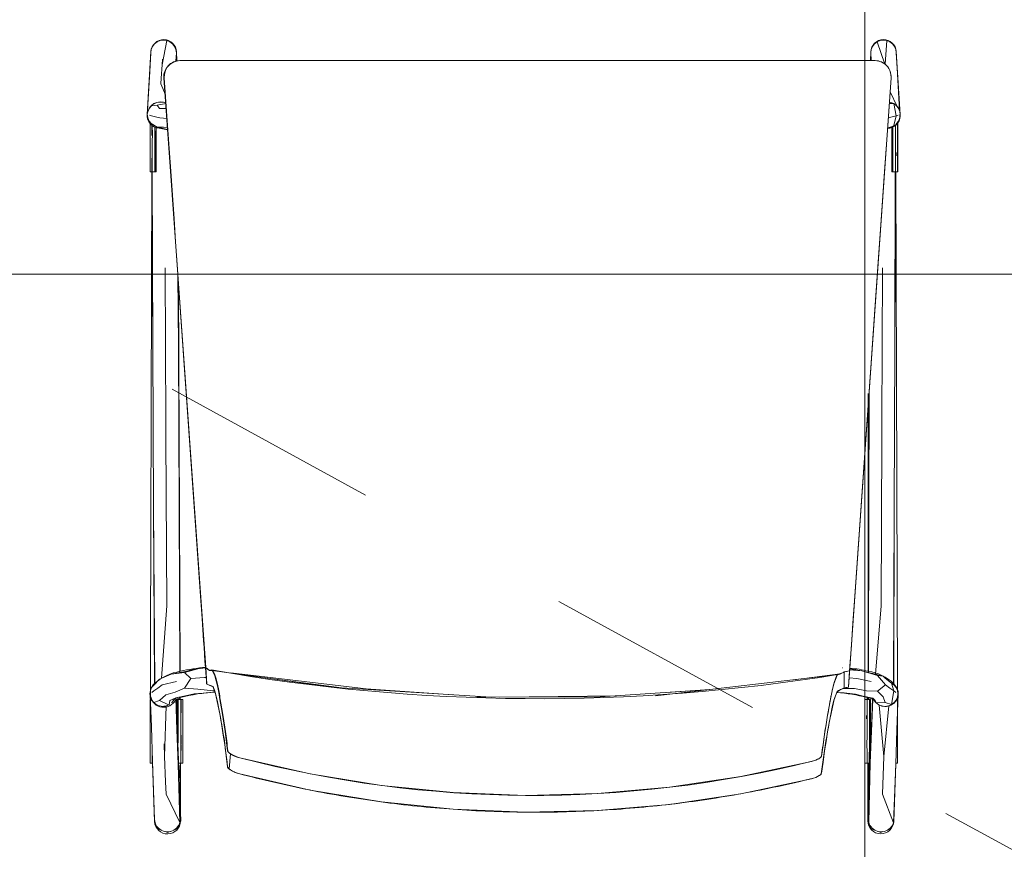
# Model space of a CAD drawing. Header units: millimetres. Extents: x -2932 to 42461, y -10716 to 17298.
# Tile 45 of 168: x 14867 to 15497, y 3817 to 4347. Entities that reach past the tile are written whole.
import ezdxf

# ---------------------------------------------------------------- set-up
doc = ezdxf.new("R2010")
doc.units = ezdxf.units.MM
doc.header["$MEASUREMENT"] = 0
doc.linetypes.add('Small Dashed', pattern=[282.222222, 141.111111, -141.111111])
doc.linetypes.add('Wipeout_Contour', pattern=[1000, 0, -1000])
for name, color, linetype, lineweight in [('0_Pen_No__1', 7, 'Continuous', 13), ('I-FURN.IFC Model_Pen_No__2', 8, 'Continuous', 15), ('SA_LAGI_Pen_No__1', 7, 'Continuous', 13)]:
    doc.layers.add(name, color=color, linetype=linetype, lineweight=lineweight)
doc.layers.add('Chair-1_Pen_No__62', color=7, linetype='Continuous', lineweight=20, true_color=0xaaaaaa)
doc.layers.add('SA_LAGI_Pen_No__102', color=7, linetype='Continuous', lineweight=13, true_color=0xcccccc)
doc.styles.add('GENERATED_STYLE_2', font='txt', dxfattribs={"width": 0.84})
doc.dimstyles.new('GENERATED_STYLE__3', dxfattribs={"dimtxt": 200, "dimasz": 152, "dimexe": 0.18, "dimexo": 0.0625, "dimgap": 0.09, "dimtad": 1, "dimdec": 0, "dimzin": 0, "dimdsep": 46, "dimtxsty": 'GENERATED_STYLE_2', "dimblk": 'ARROWHEAD_2', "dimblk1": 'ARROWHEAD_2', "dimblk2": 'ARROWHEAD_2', "dimcen": 0.09, "dimse1": 1, "dimse2": 1, "dimclrd": 7, "dimclre": 7, "dimclrt": 7, "dimadec": 0, "dimazin": 0, "dimtfac": 1, "dimtdec": 4, "dimtmove": 0, "dimatfit": 3, "dimfxl": 0, "dimtolj": 1, "dimtzin": 0, "dimarcsym": 0})

# ---------------------------------------------------------------- blocks, each defined once
blk = doc.blocks.new('*D123')
at = {"layer": '0_Pen_No__1', "color": 7, "linetype": 'Continuous', "lineweight": 13}
for p, q in [((-1293.9, 6067.73), (-1093.9, 5952.26)), ((-1043.9, 6010), (-1343.9, 6010)), ((-1193.9, 0), (-1193.9, 6010)), ((-1293.9, 57.74), (-1093.9, -57.74)), ((-1043.9, 0), (-1343.9, 0))]:
    blk.add_line(p, q, dxfattribs=at)
at = {"color": 254, "linetype": 'Wipeout_Contour', "lineweight": 0, "ltscale": 13170.371674}
blk.add_wipeout([(-1202.04, 2683.41), (-1202.04, 3326.59), (-1465.76, 3326.59), (-1465.76, 2683.41)], dxfattribs=at)
at = {"layer": '0_Pen_No__1', "color": 7, "lineweight": 13, "insert": (-1233.9, 2715.27), "char_height": 200, "attachment_point": 7, "rotation": 90, "style": 'GENERATED_STYLE_2'}
blk.add_mtext('\\A1;{\\pql;\\fArial|b0|i0|c0|p34;6\xa0010}', dxfattribs=at)
at = {"color": 254, "linetype": 'Wipeout_Contour', "lineweight": 0, "ltscale": 23652.51132}
blk.add_wipeout([(-1202.04, 5534.03), (-1202.04, 5984.06), (-1465.76, 5984.06), (-1465.76, 5534.03)], dxfattribs=at)
at = {"layer": '0_Pen_No__1', "color": 7, "lineweight": 13, "insert": (-1233.9, 5565.89), "char_height": 200, "attachment_point": 7, "rotation": 90, "style": 'GENERATED_STYLE_2'}
blk.add_mtext('\\A1;{\\pql;\\fArial|b0|i0|c0|p34;420}', dxfattribs=at)
blk = doc.blocks.new('ARROWHEAD_2')
at = {"color": 0, "linetype": 'Continuous', "lineweight": 0}
for p, q in [((-0.3781, -0.655), (0.3781, 0.655)), ((0, 0), (-1, 0))]:
    blk.add_line(p, q, dxfattribs=at)

msp = doc.modelspace()

# ---------------------------------------------------------------- linework, layer by layer
at = {"layer": 'I-FURN.IFC Model_Pen_No__2', "color": 8, "linetype": 'Continuous', "lineweight": 15}
for p, q in [((14953.53, 4331.72), (14955.21, 4333.02)), ((14955.21, 4333.02), (14957.17, 4333.84)), ((14957.17, 4333.84), (14959.29, 4334.13)), ((14958.37, 4318.43), (14961.4, 4333.86)), ((14959.29, 4334.13), (14961.4, 4333.86)), ((14961.4, 4333.86), (14963.38, 4333.06)), ((14963.38, 4333.06), (14965.08, 4331.78)), ((15414.06, 4331.77), (15415.76, 4333.05)), ((15415.76, 4333.05), (15417.73, 4333.86)), ((15415.76, 4333.05), (15420.64, 4318.89)), ((15417.73, 4333.86), (15419.85, 4334.13)), ((15419.85, 4334.13), (15421.96, 4333.84)), ((15420.82, 4318.76), (15421.96, 4333.84)), ((15421.96, 4333.84), (15423.93, 4333.03)), ((15423.93, 4333.03), (15425.61, 4331.73)), ((14951.17, 4325.98), (14951.43, 4328.08)), ((14951.43, 4328.08), (14952.24, 4330.04)), ((14952.24, 4330.04), (14953.53, 4331.72)), ((14965.08, 4331.78), (14966.39, 4330.11)), ((14965.95, 4330.84), (14965.76, 4330.91)), ((14966.39, 4330.11), (14965.95, 4330.84)), ((14966.39, 4330.11), (14967.21, 4328.16)), ((14967.21, 4328.16), (14967.5, 4326.06)), ((15411.65, 4326.05), (15411.93, 4328.14)), ((15411.93, 4328.14), (15412.76, 4330.1)), ((15412.76, 4330.1), (15414.06, 4331.77)), ((15413.19, 4330.83), (15412.76, 4330.1)), ((15413.39, 4330.9), (15413.19, 4330.83)), ((15425.61, 4331.73), (15426.91, 4330.05)), ((15426.91, 4330.05), (15427.71, 4328.09)), ((15427.71, 4328.09), (15427.98, 4325.99)), ((14951.17, 4325.98), (14950.61, 4314.05)), ((14958.57, 4321.96), (14958.37, 4318.43)), ((14967.54, 4320.78), (14965.27, 4319.94)), ((14967.5, 4326.06), (14967.11, 4320.62)), ((14967.11, 4320.64), (14967.12, 4320.62)), ((14969.94, 4321.06), (14967.54, 4320.78)), ((15044.02, 4321.06), (14969.94, 4321.06)), ((15118.09, 4321.06), (15044.02, 4321.06)), ((15192.17, 4321.06), (15118.09, 4321.06)), ((15266.25, 4321.06), (15192.17, 4321.06)), ((15340.33, 4321.06), (15266.25, 4321.06)), ((15414.41, 4321.06), (15340.33, 4321.06)), ((15411.95, 4321.06), (15411.65, 4326.05)), ((15416.8, 4320.78), (15414.41, 4321.06)), ((15419.07, 4319.94), (15416.8, 4320.78)), ((15427.98, 4325.99), (15428.58, 4316.18)), ((14949.93, 4303.42), (14950.61, 4314.05)), ((14958.37, 4318.43), (14957.86, 4309.8)), ((14960.48, 4314.76), (14959.83, 4312.47)), ((14961.65, 4316.84), (14960.48, 4314.76)), ((14963.28, 4318.6), (14961.65, 4316.84)), ((14965.27, 4319.94), (14963.28, 4318.6)), ((15421.06, 4318.6), (15419.07, 4319.94)), ((15422.69, 4316.84), (15421.06, 4318.6)), ((15423.86, 4314.76), (15422.69, 4316.84)), ((15424.52, 4312.48), (15423.86, 4314.76)), ((15429.27, 4305), (15428.58, 4316.18)), ((14957.86, 4309.8), (14957.65, 4306.26)), ((14959.83, 4312.47), (14959.72, 4310.1)), ((14959.72, 4310.1), (14961.85, 4279.54)), ((15422.47, 4279.28), (15424.63, 4310.1)), ((15424.63, 4310.1), (15424.52, 4312.48)), ((14949.93, 4303.42), (14948.82, 4285.95)), ((14957.65, 4306.26), (14960.48, 4299.14)), ((15430.09, 4288.95), (15429.27, 4305)), ((15429.27, 4305), (15430.25, 4288.47)), ((15424, 4301.13), (15428.49, 4291.78)), ((14949.89, 4290.01), (14949.08, 4288.05)), ((14951.18, 4291.7), (14949.89, 4290.01)), ((14950, 4290.18), (14950.16, 4290.55)), ((14950.16, 4290.55), (14951.45, 4292.24)), ((14951.44, 4291.9), (14951.18, 4291.7)), ((14951.45, 4292.24), (14953.14, 4293.55)), ((14951.45, 4292.24), (14955.16, 4292.63)), ((14953.14, 4293.55), (14955.1, 4294.37)), ((14955.1, 4294.37), (14957.21, 4294.66)), ((14955.16, 4292.63), (14960.88, 4293.53)), ((14956.71, 4290.5), (14955.16, 4292.63)), ((14956.71, 4290.5), (14961.09, 4290.47)), ((14957.21, 4294.66), (14959.32, 4294.4)), ((14959.32, 4294.4), (14960.86, 4293.77)), ((15423.47, 4293.57), (15426.44, 4293.55)), ((15423.54, 4294.5), (15424.48, 4294.37)), ((15424.48, 4294.37), (15426.44, 4293.55)), ((15426.44, 4293.55), (15428.13, 4292.24)), ((15426.44, 4293.55), (15427.96, 4285.81)), ((15428.13, 4292.24), (15429.43, 4290.55)), ((15429.43, 4290.55), (15430.24, 4288.58)), ((14949.08, 4288.05), (14948.82, 4285.95)), ((14948.82, 4285.95), (14949.11, 4283.86)), ((14949.34, 4284.37), (14949.11, 4286.15)), ((14949.11, 4283.86), (14949.94, 4281.91)), ((14950.16, 4282.42), (14949.34, 4284.37)), ((14951.62, 4285.81), (14950.34, 4286.14)), ((14954.17, 4285.14), (14951.62, 4285.81)), ((14956.98, 4284.41), (14954.17, 4285.14)), ((14961.54, 4284.04), (14956.98, 4284.41)), ((15422.83, 4284.47), (15425.41, 4285.14)), ((15425.41, 4285.14), (15427.96, 4285.81)), ((15426.46, 4279.52), (15427.96, 4285.81)), ((15427.96, 4285.81), (15429.24, 4286.14)), ((15429.29, 4281.92), (15430.12, 4283.87)), ((15430.24, 4284.37), (15429.43, 4282.42)), ((15430.12, 4283.87), (15430.16, 4284.18)), ((15430.24, 4288.58), (15430.52, 4286.48)), ((15430.52, 4286.48), (15430.24, 4284.37)), ((14949.94, 4281.91), (14951.24, 4280.23)), ((14951.45, 4280.74), (14950.16, 4282.42)), ((14950.79, 4262.26), (14950.79, 4280.82)), ((14951.24, 4280.23), (14952.94, 4278.95)), ((14951.55, 4280.67), (14951.45, 4280.74)), ((14951.45, 4280.74), (14955.16, 4278.53)), ((14951.74, 4278.93), (14951.74, 4279.86)), ((14951.74, 4278.24), (14951.74, 4278.93)), ((14951.74, 4273.12), (14951.74, 4278.24)), ((14952.15, 4273.7), (14952.13, 4279.56)), ((14952.94, 4278.95), (14954.92, 4278.15)), ((14953.15, 4279.45), (14955.16, 4278.53)), ((14953.77, 4277.66), (14953.77, 4278.62)), ((14953.77, 4271.2), (14953.77, 4277.66)), ((14954.92, 4278.15), (14957.03, 4277.89)), ((14955.16, 4278.53), (14959.17, 4278.49)), ((14961.84, 4277.02), (14955.16, 4278.53)), ((14957.03, 4277.89), (14957.64, 4277.97)), ((14961.95, 4278.11), (14959.17, 4278.49)), ((14961.84, 4277.02), (14962.03, 4276.99)), ((14961.85, 4279.54), (14962.88, 4264.93)), ((15421.45, 4264.65), (15422.47, 4279.28)), ((15422.45, 4277.75), (15422.37, 4277.78)), ((15422.37, 4277.75), (15422.45, 4277.75)), ((15426.41, 4279.44), (15422.45, 4277.75)), ((15423.02, 4277.99), (15424.32, 4278.16)), ((15424.32, 4278.16), (15426.29, 4278.96)), ((15425.17, 4278.51), (15425.19, 4272.79)), ((15425.81, 4278.77), (15425.81, 4275.33)), ((15426.29, 4278.96), (15427.99, 4280.25)), ((15427.5, 4279.88), (15427.5, 4279.78)), ((15427.52, 4273.7), (15427.5, 4279.78)), ((15428.13, 4280.74), (15427.95, 4280.6)), ((15427.99, 4280.25), (15429.29, 4281.92)), ((15429.43, 4282.42), (15428.13, 4280.74)), ((15428.8, 4281.28), (15428.8, 4278.24)), ((15428.8, 4278.24), (15428.8, 4249.93)), ((14952.15, 4273.7), (14952.08, 4269.4)), ((14953.77, 4264.75), (14953.77, 4271.2)), ((14954.4, 4276.12), (14954.41, 4272.79)), ((14954.41, 4272.79), (14954.43, 4266.57)), ((15425.19, 4272.79), (15425.22, 4266.57)), ((15425.81, 4275.33), (15425.81, 4270.25)), ((15425.81, 4270.25), (15425.81, 4265.17)), ((15427.52, 4273.7), (15427.45, 4269.4)), ((14952.08, 4269.4), (14952.07, 4265.13)), ((14952.08, 4260.68), (14952.07, 4265.13)), ((14953.77, 4257.34), (14953.77, 4264.75)), ((14954.43, 4256.86), (14954.43, 4266.57)), ((14962.88, 4264.93), (14963.9, 4250.31)), ((15420.43, 4250.03), (15421.45, 4264.65)), ((15425.21, 4269.07), (15425.21, 4266.57)), ((15425.22, 4256.86), (15425.22, 4266.57)), ((15425.81, 4265.17), (15425.81, 4260.09)), ((15427.45, 4269.4), (15427.44, 4265.13)), ((15427.45, 4260.68), (15427.44, 4265.13)), ((14950.79, 4249.93), (14950.79, 4262.26)), ((14951.74, 4254.27), (14951.74, 4258.61)), ((14952.08, 4260.68), (14952.11, 4256.44)), ((14953.77, 4249.93), (14953.77, 4257.34)), ((15425.81, 4260.09), (15425.81, 4253.63)), ((15427.45, 4260.68), (15427.48, 4256.44)), ((15427.84, 4262.26), (15427.84, 4260.09)), ((14951.74, 4249.93), (14951.74, 4254.27)), ((14952.11, 4249.93), (14952.11, 4256.44)), ((14954.4, 4249.93), (14954.43, 4256.86)), ((15425.18, 4249.93), (15425.22, 4256.86)), ((15425.21, 4256.86), (15425.21, 4255.1)), ((15425.81, 4253.63), (15425.81, 4249.93)), ((15427.48, 4249.93), (15427.48, 4256.44)), ((14950.79, 4249.93), (14950.85, 4249.93)), ((14950.85, 4249.93), (14951.74, 4249.93)), ((14951.74, 4249.93), (14952.11, 4249.93)), ((14952.44, 4138.66), (14951.88, 4249.93)), ((14952.07, 4249.93), (14952.44, 4138.66)), ((14952.11, 4249.93), (14952.63, 4249.93)), ((14952.63, 4249.93), (14953.77, 4249.93)), ((14953.77, 4249.93), (14954.4, 4249.93)), ((14963.9, 4250.31), (14964.96, 4235.09)), ((15419.35, 4234.66), (15420.43, 4250.03)), ((15425.18, 4249.93), (15425.81, 4249.93)), ((15425.81, 4249.93), (15426.95, 4249.93)), ((15426.95, 4249.93), (15427.48, 4249.93)), ((15427.04, 4138.67), (15427.21, 4249.93)), ((15427.04, 4138.67), (15427.4, 4249.93)), ((15427.48, 4249.93), (15427.84, 4249.93)), ((15427.84, 4249.93), (15428.74, 4249.93)), ((15428.74, 4249.93), (15428.8, 4249.93)), ((14964.96, 4235.09), (14966.03, 4219.87)), ((15418.28, 4219.3), (15419.35, 4234.66)), ((14966.03, 4219.87), (14967.05, 4205.2)), ((15417.22, 4204.21), (15418.28, 4219.3)), ((14967.05, 4205.2), (14968.08, 4190.54)), ((15416.17, 4189.11), (15417.22, 4204.21)), ((14960.29, 4188.6), (14960.79, 4088.81)), ((14968.08, 4190.54), (14970.23, 4159.83)), ((15414.04, 4158.64), (15416.17, 4189.11)), ((15419.1, 4188.6), (15418.78, 4088.8)), ((14968.45, 4185.26), (14968.77, 4138.74)), ((14968.77, 4138.74), (14968.55, 4183.85)), ((14970.23, 4159.83), (14971.29, 4144.68)), ((15412.96, 4143.23), (15414.04, 4158.64)), ((14971.29, 4144.68), (14972.35, 4129.52)), ((14952.96, 4034.41), (14952.44, 4138.66)), ((14969.29, 4034.49), (14968.77, 4138.74)), ((15411.88, 4127.81), (15412.96, 4143.23)), ((15426.7, 4034.42), (15427.04, 4138.67)), ((14972.35, 4129.52), (14974.45, 4099.38)), ((15409.75, 4097.4), (15411.88, 4127.81)), ((15410.38, 4034.48), (15410.62, 4109.76)), ((14974.45, 4099.38), (14975.51, 4084.28)), ((15407.63, 4067.05), (15409.75, 4097.4)), ((14960.79, 4088.81), (14960.83, 4080.41)), ((15418.78, 4088.8), (15418.75, 4080.41)), ((14975.51, 4084.28), (14976.56, 4069.17)), ((14960.83, 4080.41), (14961.37, 3972.22)), ((15418.75, 4080.41), (15418.4, 3972.22)), ((14976.56, 4069.17), (14978.68, 4038.85)), ((15405.49, 4036.41), (15407.63, 4067.05)), ((14978.68, 4038.85), (14979.74, 4023.76)), ((14952.96, 4034.41), (14953.7, 3922.28)), ((14953.52, 3922.09), (14952.96, 4034.41)), ((14969.29, 4034.49), (14969.81, 3929.61)), ((14969.29, 4034.49), (14969.62, 3929.57)), ((15404.42, 4021.18), (15405.49, 4036.41)), ((15410.38, 4034.48), (15410.04, 3929.55)), ((15410.23, 3929.52), (15410.38, 4034.48)), ((15426.7, 4034.42), (15426.16, 3922.05)), ((15426.34, 3921.91), (15426.7, 4034.42)), ((14979.74, 4023.76), (14980.8, 4008.66)), ((15403.36, 4005.95), (15404.42, 4021.18)), ((14980.8, 4008.66), (14981.85, 3993.53)), ((15402.29, 3990.67), (15403.36, 4005.95)), ((14981.85, 3993.53), (14982.91, 3978.39)), ((15401.22, 3975.39), (15402.29, 3990.67)), ((14982.91, 3978.39), (14983.91, 3964.11)), ((15400.23, 3961.22), (15401.22, 3975.39)), ((14957.96, 3925.91), (14961.37, 3972.22)), ((15414.78, 3928.51), (15418.4, 3972.22)), ((14983.91, 3964.11), (14984.91, 3949.84)), ((15399.24, 3947.05), (15400.23, 3961.22)), ((14984.91, 3949.84), (14985.21, 3945.55)), ((14985.21, 3945.55), (14985.51, 3941.26)), ((15398.88, 3941.87), (15399.24, 3947.05)), ((14985.51, 3941.26), (14985.81, 3936.97)), ((14985.81, 3936.97), (14986.11, 3932.69)), ((15398.09, 3930.6), (15398.52, 3936.69)), ((15398.52, 3936.69), (15398.88, 3941.87)), ((14964.18, 3928.53), (14973.38, 3930.3)), ((14981.26, 3931.99), (14972.64, 3929.73)), ((14978.98, 3931.79), (14973.38, 3930.3)), ((14978.98, 3931.79), (14981.26, 3931.99)), ((14986.11, 3932.62), (14981.26, 3931.99)), ((14986.11, 3932.69), (14986.79, 3932.42)), ((14986.11, 3932.69), (14986.32, 3929.63)), ((14986.79, 3932.42), (14987.07, 3932.15)), ((14987.07, 3932.15), (14987.49, 3931.85)), ((14987.49, 3931.85), (14987.9, 3931.55)), ((14987.9, 3931.55), (14988.31, 3931.24)), ((14988.31, 3931.24), (14988.72, 3930.94)), ((14988.72, 3930.94), (14989.58, 3930.97)), ((14989.58, 3930.97), (14990.43, 3931.01)), ((14990.43, 3931.01), (15070.55, 3919.81)), ((14990.43, 3931.01), (14991.27, 3929.29)), ((15394.12, 3929.68), (15394.63, 3930)), ((15394.63, 3930), (15395.8, 3930.28)), ((15394.63, 3919.68), (15394.63, 3930)), ((15395.8, 3930.28), (15396.95, 3930.44)), ((15396.95, 3930.44), (15398.09, 3930.6)), ((15397.36, 3920.16), (15398.09, 3930.6)), ((15405.84, 3930.68), (15398.14, 3931.32)), ((15398.18, 3931.89), (15405.84, 3930.68)), ((15415.92, 3927.71), (15405.84, 3930.68)), ((14952.99, 3921.55), (14956.7, 3925.35)), ((14958.25, 3926.03), (14956.7, 3925.35)), ((14964.18, 3928.53), (14958.25, 3926.03)), ((14958.52, 3921.74), (14967.69, 3923.81)), ((14972.64, 3929.73), (14964.18, 3928.53)), ((14972.64, 3929.73), (14976.86, 3925.87)), ((14972.64, 3919.67), (14976.86, 3925.87)), ((14976.86, 3925.87), (14985.47, 3926.4)), ((14985.47, 3926.4), (14986.54, 3926.47)), ((14986.32, 3929.63), (14986.52, 3926.86)), ((14986.52, 3926.86), (14986.69, 3924.43)), ((14986.69, 3924.43), (14986.83, 3922.39)), ((14991.27, 3929.29), (14992.11, 3927.58)), ((14992.11, 3927.58), (14992.94, 3924.37)), ((14992.94, 3924.37), (14993.77, 3921.17)), ((15002.4, 3929.34), (15096.19, 3918.34)), ((15018.01, 3927.16), (15073.2, 3919.74)), ((15391.08, 3928.3), (15273.89, 3914.77)), ((15392.1, 3928.77), (15362.48, 3925)), ((15388.03, 3922.36), (15389.05, 3925.09)), ((15389.05, 3925.09), (15390.06, 3927.83)), ((15390.06, 3927.83), (15391.08, 3928.3)), ((15391.08, 3928.3), (15392.1, 3928.77)), ((15392.1, 3928.77), (15392.6, 3929)), ((15392.6, 3929), (15393.11, 3929.22)), ((15393.11, 3929.22), (15393.61, 3929.45)), ((15393.61, 3929.45), (15394.12, 3929.68)), ((15397.78, 3926.18), (15402.72, 3925.87)), ((15402.72, 3925.87), (15411.89, 3923.81)), ((15412.93, 3929.01), (15409, 3929.75)), ((15412.93, 3929.01), (15419.61, 3927.2)), ((15419.61, 3927.2), (15415.92, 3927.71)), ((15415.92, 3927.71), (15421.06, 3921.74)), ((15420.91, 3925.95), (15419.61, 3927.2)), ((15420.91, 3925.95), (15424.91, 3922.78)), ((14950.6, 3915.99), (14950.88, 3918.04)), ((14950.88, 3918.04), (14951.7, 3919.93)), ((14951.7, 3919.93), (14952.99, 3921.55)), ((14951.88, 3916.92), (14953.16, 3917.85)), ((14953.16, 3917.85), (14955.71, 3919.7)), ((14955.71, 3919.7), (14958.52, 3921.74)), ((14966.76, 3917.05), (14972.64, 3919.67)), ((14981.26, 3918.9), (14972.64, 3919.67)), ((14991.3, 3917.88), (14981.26, 3918.9)), ((14987, 3922.29), (14986.83, 3922.39)), ((14987.07, 3922.19), (14987, 3922.29)), ((14987.55, 3921.98), (14987.07, 3922.19)), ((14992.11, 3917.28), (14987.32, 3916.69)), ((14988.03, 3921.77), (14987.55, 3921.98)), ((14988.5, 3921.56), (14988.03, 3921.77)), ((14988.98, 3921.35), (14988.5, 3921.56)), ((14989.94, 3920.98), (14988.98, 3921.35)), ((14990.91, 3920.62), (14989.94, 3920.98)), ((14991.87, 3917.95), (14990.91, 3920.62)), ((14991.86, 3917.97), (14991.3, 3917.88)), ((14991.91, 3917.84), (14991.3, 3917.88)), ((14992.83, 3915.29), (14991.87, 3917.95)), ((14993.77, 3921.17), (14994.59, 3916.81)), ((15073.2, 3919.74), (15168.96, 3913.89)), ((15144.35, 3915.4), (15088.89, 3919.19)), ((15238.59, 3913.96), (15305.67, 3918.44)), ((15308.58, 3918.77), (15281.2, 3916.8)), ((15386.07, 3913.59), (15387.05, 3917.97)), ((15387.05, 3917.97), (15388.03, 3922.36)), ((15390.06, 3917.58), (15389.04, 3914.77)), ((15391.08, 3918.09), (15390.06, 3917.58)), ((15392.09, 3918.6), (15391.08, 3918.09)), ((15392.6, 3918.8), (15392.09, 3918.6)), ((15393.11, 3919), (15392.6, 3918.8)), ((15393.61, 3919.2), (15393.11, 3919)), ((15394.12, 3919.4), (15393.61, 3919.2)), ((15393.83, 3919.29), (15401.25, 3919.41)), ((15394.63, 3919.68), (15394.12, 3919.4)), ((15395.8, 3919.94), (15394.63, 3919.68)), ((15396.58, 3920.05), (15395.8, 3919.94)), ((15397.36, 3920.16), (15396.58, 3920.05)), ((15409.02, 3917.91), (15401.25, 3919.41)), ((15409.02, 3917.91), (15415.92, 3917.64)), ((15415.92, 3917.64), (15421.06, 3921.74)), ((15419.61, 3914.1), (15415.92, 3917.64)), ((15421.06, 3921.74), (15423.87, 3919.7)), ((15423.87, 3919.7), (15426.42, 3917.85)), ((15425.14, 3922.81), (15424.59, 3923.03)), ((15424.91, 3922.78), (15426.59, 3921.55)), ((15424.91, 3922.78), (15426.42, 3917.85)), ((15426.42, 3917.85), (15424.91, 3909.06)), ((15426.83, 3921.55), (15425.14, 3922.81)), ((15426.42, 3917.85), (15427.7, 3916.92)), ((15426.59, 3921.55), (15427.89, 3919.93)), ((15428.12, 3919.9), (15426.83, 3921.55)), ((15427.89, 3919.93), (15428.7, 3918.04)), ((15428.94, 3917.99), (15428.12, 3919.9)), ((15428.7, 3918.04), (15428.98, 3915.99)), ((15429.21, 3915.93), (15428.94, 3917.99)), ((14950.88, 3913.94), (14950.6, 3915.99)), ((14950.68, 3915.45), (14951.53, 3894.93)), ((14950.79, 3912.36), (14950.81, 3912.36)), ((14950.79, 3884.05), (14950.79, 3912.36)), ((14951.7, 3912.01), (14950.88, 3913.94)), ((14952.99, 3910.35), (14951.7, 3912.01)), ((14952.99, 3910.35), (14956.7, 3911.62)), ((14956.7, 3911.62), (14960.71, 3915.44)), ((14956.7, 3911.62), (14962.51, 3909.05)), ((14966.76, 3917.05), (14960.71, 3915.44)), ((14962.82, 3908.92), (14963.38, 3911.76)), ((14969.03, 3913.82), (14963.38, 3911.76)), ((14963.38, 3911.76), (14967.14, 3913.46)), ((14964.62, 3910.38), (14965.91, 3912.03)), ((14965.91, 3912.03), (14965.92, 3912.05)), ((14966.53, 3912.91), (14965.95, 3912)), ((14967.09, 3913.11), (14967.73, 3892.94)), ((14973.38, 3914.66), (14967.14, 3913.46)), ((14968, 3912.36), (14968.1, 3912.36)), ((14968, 3908.65), (14968, 3912.36)), ((14968.1, 3912.36), (14968.69, 3912.36)), ((14968.11, 3907.14), (14968.1, 3912.36)), ((14968.69, 3912.36), (14969.8, 3912.36)), ((14968.69, 3904.93), (14968.69, 3912.36)), ((14969.67, 3913.94), (14969.68, 3912.36)), ((14969.8, 3912.36), (14970.31, 3912.36)), ((14969.89, 3913.99), (14969.9, 3912.36)), ((14970.31, 3912.36), (14970.66, 3912.36)), ((14970.31, 3912.36), (14970.31, 3905.98)), ((14970.66, 3912.36), (14971.57, 3912.36)), ((14970.66, 3912.36), (14970.66, 3908.11)), ((14971.57, 3912.36), (14971.64, 3912.36)), ((14971.64, 3900.04), (14971.64, 3912.36)), ((14978.98, 3915.94), (14973.38, 3914.66)), ((14987.32, 3916.69), (14978.98, 3915.94)), ((14993.77, 3910.87), (14992.83, 3915.29)), ((14994.71, 3906.45), (14993.77, 3910.87)), ((14994.59, 3916.81), (14995.41, 3912.46)), ((14995.41, 3912.46), (14996.21, 3907.58)), ((15159.6, 3913.88), (15238.59, 3913.96)), ((15174.49, 3913.9), (15249.03, 3914.65)), ((15385.07, 3907.97), (15386.07, 3913.59)), ((15388.03, 3911.97), (15387.05, 3907.51)), ((15389.04, 3914.77), (15388.03, 3911.97)), ((15389.81, 3916.9), (15394.56, 3916.63)), ((15394.56, 3916.63), (15401.84, 3915.85)), ((15406.81, 3914.52), (15401.84, 3915.85)), ((15412.93, 3913.16), (15406.81, 3914.52)), ((15407.95, 3912.36), (15408.01, 3912.36)), ((15407.95, 3912.36), (15407.95, 3884.05)), ((15408.01, 3912.36), (15408.92, 3912.36)), ((15408.92, 3912.36), (15409.27, 3912.36)), ((15409.27, 3912.36), (15409.78, 3912.36)), ((15409.27, 3912.36), (15409.27, 3905.98)), ((15409.78, 3912.36), (15410.89, 3912.36)), ((15409.98, 3913.82), (15409.98, 3912.36)), ((15410.2, 3912.36), (15410.2, 3913.77)), ((15410.89, 3912.36), (15411.48, 3912.36)), ((15410.89, 3912.36), (15410.89, 3908.65)), ((15411.48, 3912.36), (15411.58, 3912.36)), ((15411.49, 3907.14), (15411.48, 3912.36)), ((15411.58, 3912.36), (15411.58, 3904.93)), ((15412.18, 3894.96), (15412.79, 3913.2)), ((15414.37, 3911.72), (15412.93, 3913.16)), ((15413.78, 3911.77), (15413.37, 3912.73)), ((15415.07, 3910.15), (15413.78, 3911.77)), ((15415.07, 3910.15), (15414.37, 3911.72)), ((15420.91, 3910.53), (15419.61, 3914.1)), ((15427.89, 3912.01), (15426.59, 3910.35)), ((15426.81, 3910.34), (15428.11, 3911.97)), ((15428.7, 3913.94), (15427.89, 3912.01)), ((15428.11, 3911.97), (15428.93, 3913.88)), ((15429.21, 3915.93), (15428.38, 3892.88)), ((15428.98, 3915.99), (15428.7, 3913.94)), ((15428.93, 3913.88), (15429.21, 3915.93)), ((14954.68, 3909.06), (14952.99, 3910.35)), ((14956.64, 3908.23), (14954.68, 3909.06)), ((14958.75, 3907.93), (14956.64, 3908.23)), ((14960.86, 3908.16), (14958.75, 3907.93)), ((14959.51, 3908.12), (14960.96, 3908.31)), ((14960.02, 3875.99), (14960.96, 3908.2)), ((14962.82, 3908.92), (14960.86, 3908.16)), ((14960.96, 3908.31), (14962.72, 3909.03)), ((14960.96, 3908.22), (14960.96, 3908.31)), ((14962.74, 3908.95), (14962.82, 3908.92)), ((14962.94, 3909), (14962.82, 3908.92)), ((14964.55, 3910.33), (14964.62, 3910.38)), ((14968, 3902.2), (14968, 3908.65)), ((14968.13, 3900.54), (14968.11, 3907.14)), ((14968.69, 3897.5), (14968.69, 3904.93)), ((14970.33, 3901.97), (14970.31, 3905.98)), ((14970.66, 3908.11), (14970.66, 3903.86)), ((14995.63, 3900.99), (14994.71, 3906.45)), ((14996.21, 3907.58), (14997.01, 3902.7)), ((15384.07, 3902.35), (15385.07, 3907.97)), ((15387.05, 3907.51), (15386.07, 3903.05)), ((15409.3, 3901.97), (15409.27, 3905.98)), ((15410.89, 3908.65), (15410.89, 3902.2)), ((15411.51, 3900.54), (15411.49, 3907.14)), ((15411.58, 3904.93), (15411.58, 3897.5)), ((15415.07, 3910.15), (15420.91, 3910.53)), ((15416.76, 3908.92), (15415.07, 3910.15)), ((15418.73, 3908.16), (15416.76, 3908.92)), ((15416.98, 3908.83), (15419.93, 3875.99)), ((15420.83, 3907.93), (15418.73, 3908.16)), ((15419.93, 3875.99), (15423.15, 3908.3)), ((15422.94, 3908.23), (15420.83, 3907.93)), ((15424.91, 3909.06), (15420.91, 3910.53)), ((15423.02, 3908.27), (15422.94, 3908.23)), ((15423, 3908.28), (15423.15, 3908.3)), ((15423.15, 3908.3), (15425.12, 3909.08)), ((15424.91, 3909.06), (15423.81, 3908.6)), ((15426.59, 3910.35), (15424.91, 3909.06)), ((15425.12, 3909.08), (15426.81, 3910.34)), ((14968, 3897.12), (14968, 3902.2)), ((14968.13, 3900.54), (14968.09, 3895.1)), ((14970.33, 3901.97), (14970.34, 3897.47)), ((14971.64, 3871.72), (14971.64, 3900.04)), ((14996.55, 3895.53), (14995.63, 3900.99)), ((14997.01, 3902.7), (14997.84, 3897.31)), ((15383.08, 3896.28), (15384.07, 3902.35)), ((15386.07, 3903.05), (15385.07, 3897.35)), ((15408.92, 3900.04), (15408.92, 3902.2)), ((15409.3, 3901.97), (15409.31, 3897.47)), ((15410.89, 3902.2), (15410.89, 3897.12)), ((15411.51, 3900.54), (15411.47, 3895.1)), ((15411.58, 3889.84), (15412.3, 3898.54)), ((15428.8, 3904.38), (15428.8, 3900.04)), ((15428.8, 3900.04), (15428.8, 3871.72)), ((14952.3, 3872.62), (14951.53, 3894.93)), ((14968.56, 3871.07), (14967.73, 3892.94)), ((14968, 3892.04), (14968, 3897.12)), ((14968, 3886.96), (14968, 3892.04)), ((14968.09, 3895.1), (14968.08, 3889.5)), ((14968.69, 3891.06), (14968.69, 3897.5)), ((14970.3, 3888.4), (14970.33, 3893.33)), ((14970.33, 3893.33), (14970.34, 3897.47)), ((14997.48, 3889.57), (14996.55, 3895.53)), ((14997.84, 3897.31), (14998.66, 3891.93)), ((15382.09, 3890.22), (15383.08, 3896.28)), ((15385.07, 3897.35), (15384.07, 3891.65)), ((15409.27, 3888.4), (15409.29, 3893.33)), ((15409.29, 3893.33), (15409.31, 3897.47)), ((15410.89, 3897.12), (15410.89, 3892.04)), ((15410.89, 3892.04), (15410.89, 3886.96)), ((15412.18, 3894.96), (15411.35, 3871.87)), ((15411.47, 3895.1), (15411.46, 3889.5)), ((15411.58, 3897.5), (15411.58, 3891.06)), ((15427.64, 3871), (15428.38, 3892.88)), ((14968, 3885.8), (14968, 3886.96)), ((14968.08, 3889.5), (14968.13, 3882.33)), ((14968.69, 3884.61), (14968.69, 3891.06)), ((14970.26, 3884.42), (14970.3, 3888.4)), ((14970.66, 3889.44), (14970.66, 3884.05)), ((14998.41, 3883.6), (14997.48, 3889.57)), ((14998.66, 3891.93), (15000.31, 3879.44)), ((15381.11, 3883.21), (15382.09, 3890.22)), ((15384.07, 3891.65), (15383.08, 3885.54)), ((15409.23, 3884.42), (15409.27, 3888.4)), ((15410.89, 3886.96), (15410.89, 3881.88)), ((15411.46, 3889.5), (15411.51, 3881.88)), ((15411.58, 3891.06), (15411.58, 3884.61)), ((14950.79, 3871.72), (14950.79, 3884.05)), ((14959.73, 3883.89), (14960.02, 3875.99)), ((14970.26, 3884.42), (14970.31, 3877.87)), ((14970.66, 3883.54), (14970.66, 3879.76)), ((14999.36, 3876.41), (14998.41, 3883.6)), ((15000.31, 3879.44), (15000.57, 3878.85)), ((15380.14, 3876.2), (15381.11, 3883.21)), ((15382.09, 3879.44), (15381.11, 3872.33)), ((15383.08, 3885.54), (15382.09, 3879.44)), ((15407.95, 3884.05), (15407.95, 3871.72)), ((15409.23, 3884.42), (15409.27, 3877.87)), ((15410.89, 3881.88), (15410.89, 3875.44)), ((15411.51, 3876.8), (15411.51, 3881.88)), ((15411.58, 3884.61), (15411.58, 3879.16)), ((14952.11, 3878.24), (14952.1, 3878.33)), ((14952.11, 3871.72), (14952.11, 3878.24)), ((14960.02, 3875.99), (14960.61, 3859.75)), ((14968.69, 3871.72), (14968.69, 3879.16)), ((14970.31, 3871.72), (14970.31, 3877.87)), ((15000.31, 3869.22), (14999.36, 3876.41)), ((15000.57, 3878.85), (15001.18, 3878.2)), ((15001.18, 3878.2), (15002.12, 3877.52)), ((15001.18, 3867.97), (15002.12, 3877.52)), ((15002.12, 3877.52), (15003.34, 3876.83)), ((15003.34, 3876.83), (15004.79, 3876.16)), ((15004.79, 3876.16), (15006.42, 3875.56)), ((15006.42, 3875.56), (15008.15, 3875.04)), ((15008.15, 3875.04), (15053.16, 3864.82)), ((15375.11, 3873.08), (15376.45, 3873.56)), ((15376.45, 3873.56), (15377.65, 3874.09)), ((15377.65, 3874.09), (15378.65, 3874.64)), ((15378.65, 3874.64), (15379.42, 3875.19)), ((15379.42, 3875.19), (15379.93, 3875.72)), ((15379.93, 3875.72), (15380.14, 3876.2)), ((15409.27, 3871.72), (15409.27, 3877.87)), ((15410.89, 3875.44), (15410.89, 3871.72)), ((15411.51, 3876.8), (15411.51, 3876.17)), ((15411.58, 3879.16), (15411.58, 3878.29)), ((15419.93, 3875.99), (15419.09, 3851.85)), ((14950.85, 3871.72), (14950.79, 3871.72)), ((14951.74, 3871.72), (14950.85, 3871.72)), ((14952.11, 3871.72), (14951.74, 3871.72)), ((14952.33, 3871.72), (14952.11, 3871.72)), ((14952.3, 3872.62), (14953.58, 3835.59)), ((14968.69, 3871.72), (14968.53, 3871.72)), ((14969.92, 3835.67), (14968.56, 3871.07)), ((14968.56, 3871.07), (14969.64, 3833.62)), ((14969.8, 3871.72), (14968.69, 3871.72)), ((14969.34, 3860.65), (14970.05, 3871.72)), ((14970.31, 3871.72), (14969.8, 3871.72)), ((14970.66, 3871.72), (14970.31, 3871.72)), ((14971.57, 3871.72), (14970.66, 3871.72)), ((14971.64, 3871.72), (14971.57, 3871.72)), ((15000.57, 3868.62), (15000.31, 3869.22)), ((15001.18, 3867.97), (15000.57, 3868.62)), ((15002.12, 3867.27), (15001.18, 3867.97)), ((15003.34, 3866.57), (15002.12, 3867.27)), ((15328.55, 3863.03), (15373.68, 3872.68)), ((15373.68, 3872.68), (15375.11, 3873.08)), ((15381.11, 3872.33), (15380.14, 3865.22)), ((15408.01, 3871.72), (15407.95, 3871.72)), ((15408.92, 3871.72), (15408.01, 3871.72)), ((15409.27, 3871.72), (15408.92, 3871.72)), ((15409.78, 3871.72), (15409.27, 3871.72)), ((15410.89, 3871.72), (15409.78, 3871.72)), ((15410.12, 3870.69), (15409.96, 3871.72)), ((15410.05, 3864.24), (15410.14, 3871.72)), ((15410.1, 3835.66), (15411.35, 3871.87)), ((15411.35, 3871.87), (15410.37, 3833.6)), ((15411.35, 3871.72), (15410.89, 3871.72)), ((15426.15, 3833.55), (15427.64, 3871)), ((15427.64, 3871), (15426.43, 3835.6)), ((15427.84, 3871.72), (15427.67, 3871.72)), ((15428.74, 3871.72), (15427.84, 3871.72)), ((15428.8, 3871.72), (15428.74, 3871.72)), ((14969.34, 3860.65), (14968.82, 3864.32)), ((14968.89, 3862.53), (14969.37, 3858.63)), ((14969.37, 3858.63), (14969.34, 3860.65)), ((15004.79, 3865.9), (15003.34, 3866.57)), ((15006.41, 3865.29), (15004.79, 3865.9)), ((15008.15, 3864.77), (15006.41, 3865.29)), ((15053.14, 3854.41), (15008.15, 3864.77)), ((15053.16, 3864.82), (15098.72, 3857.37)), ((15282.91, 3856.17), (15328.55, 3863.03)), ((15373.68, 3861.67), (15328.54, 3852.06)), ((15375.11, 3862.07), (15373.68, 3861.67)), ((15376.45, 3862.55), (15375.11, 3862.07)), ((15377.65, 3863.08), (15376.45, 3862.55)), ((15378.65, 3863.64), (15377.65, 3863.08)), ((15379.42, 3864.2), (15378.65, 3863.64)), ((15379.93, 3864.73), (15379.42, 3864.2)), ((15380.14, 3865.22), (15379.93, 3864.73)), ((15411.14, 3865.74), (15410.05, 3864.24)), ((15410.61, 3858.61), (15410.05, 3864.24)), ((14960.61, 3859.75), (14960.89, 3851.85)), ((14969.37, 3858.63), (14969.65, 3850.82)), ((15098.67, 3846.83), (15053.14, 3854.41)), ((15098.72, 3857.37), (15144.65, 3852.76)), ((15236.92, 3852.16), (15282.91, 3856.17)), ((15409.88, 3850.29), (15410.61, 3858.61)), ((15410.61, 3858.61), (15410.85, 3857.36)), ((14960.89, 3851.85), (14969.64, 3833.62)), ((14969.65, 3850.82), (14969.64, 3844.74)), ((15144.65, 3852.76), (15190.77, 3851.01)), ((15190.77, 3851.01), (15236.92, 3852.16)), ((15328.54, 3852.06), (15282.88, 3845.26)), ((15409.88, 3850.29), (15409.85, 3845.37)), ((15419.09, 3851.85), (15426.15, 3833.55)), ((14969.64, 3844.74), (14969.57, 3844.71)), ((14969.58, 3844.33), (14969.64, 3844.74)), ((15144.6, 3842.11), (15098.67, 3846.83)), ((15190.73, 3840.26), (15144.6, 3842.11)), ((15282.88, 3845.26), (15236.88, 3841.32)), ((15409.85, 3845.37), (15410.42, 3844.9)), ((15410.36, 3843.33), (15409.85, 3845.37)), ((14953.58, 3835.59), (14953.86, 3833.54)), ((14969.64, 3833.62), (14969.92, 3835.67)), ((15236.88, 3841.32), (15190.73, 3840.26)), ((15410.1, 3835.66), (15410.37, 3833.6)), ((15426.15, 3833.55), (15426.43, 3835.6)), ((14953.75, 3834.37), (14953.72, 3834.2)), ((14953.81, 3833.92), (14953.72, 3834.2)), ((14955.22, 3829.7), (14953.86, 3833.54)), ((14954.69, 3831.64), (14955.99, 3830)), ((14954.69, 3831.64), (14955.22, 3829.7)), ((14957.46, 3828.92), (14955.22, 3829.7)), ((14955.99, 3830), (14957.68, 3828.75)), ((14965.85, 3828.79), (14967.54, 3830.06)), ((14965.87, 3828.8), (14968.47, 3829.77)), ((14967.54, 3830.06), (14968.83, 3831.71)), ((14968.47, 3829.77), (14970.01, 3834.28)), ((14968.47, 3829.77), (14969.64, 3833.62)), ((14968.83, 3831.71), (14968.47, 3829.77)), ((14970.01, 3834.28), (14969.83, 3835.06)), ((15410.18, 3835.05), (15410, 3834.26)), ((15411.55, 3829.75), (15410, 3834.26)), ((15411.55, 3829.75), (15410.37, 3833.6)), ((15411.19, 3831.69), (15412.48, 3830.04)), ((15411.19, 3831.69), (15411.55, 3829.75)), ((15414.16, 3828.79), (15411.55, 3829.75)), ((15412.48, 3830.04), (15414.17, 3828.78)), ((15422.34, 3828.75), (15424.03, 3830.01)), ((15422.57, 3828.92), (15424.8, 3829.71)), ((15424.03, 3830.01), (15425.33, 3831.64)), ((15424.8, 3829.71), (15426.15, 3833.55)), ((15425.33, 3831.64), (15424.8, 3829.71)), ((15426.2, 3833.93), (15426.3, 3834.21)), ((15426.3, 3834.21), (15426.27, 3834.38)), ((14957.68, 3828.75), (14959.66, 3827.97)), ((14961.8, 3827.64), (14959.66, 3827.97)), ((14961.94, 3827.35), (14960.56, 3827.83)), ((14961.84, 3827.57), (14961.33, 3827.71)), ((14961.8, 3827.64), (14963.88, 3827.99)), ((14961.8, 3827.64), (14961.84, 3827.57)), ((14962.4, 3827.74), (14961.84, 3827.57)), ((14961.84, 3827.57), (14961.94, 3827.35)), ((14961.94, 3827.35), (14963.49, 3827.92)), ((14963.88, 3827.99), (14965.85, 3828.79)), ((15414.17, 3828.78), (15416.14, 3827.98)), ((15418.22, 3827.63), (15416.14, 3827.98)), ((15418.09, 3827.34), (15416.54, 3827.92)), ((15418.19, 3827.56), (15417.63, 3827.73)), ((15418.09, 3827.34), (15419.47, 3827.83)), ((15418.19, 3827.56), (15418.09, 3827.34)), ((15418.69, 3827.71), (15418.19, 3827.56)), ((15418.22, 3827.63), (15418.19, 3827.56)), ((15418.22, 3827.63), (15420.37, 3827.97)), ((15420.37, 3827.97), (15422.34, 3828.75))]:
    msp.add_line(p, q, dxfattribs=at)
at = {"layer": 'SA_LAGI_Pen_No__1', "color": 7, "linetype": 'Small Dashed', "lineweight": 13}
msp.add_line((11500, 6010), (16201.25, 3433), dxfattribs=at)

# ---------------------------------------------------------------- next in the draw order: dimensions: what is measured, and where the dimension line sits
at = {"color": 7, "linetype": 'Continuous', "lineweight": 13}
dim = msp.add_linear_dim(base=(-1193.9, 6010), p1=(15450.35, 0), p2=(680, 6010), angle=90, dimstyle='GENERATED_STYLE__3', dxfattribs=at)
dim.commit()
dim.dimension.update_dxf_attribs({"geometry": '*D123', "text_midpoint": (-1333.9, 3068.5), "dimtype": 160, "text_rotation": 90})

# ---------------------------------------------------------------- next in the draw order: hatches: boundary and pattern name
at = {"layer": 'SA_LAGI_Pen_No__102', "linetype": 'Continuous', "lineweight": 13, "true_color": 0xcccccc}
h = msp.add_hatch(dxfattribs=at)
h.set_pattern_fill('Grid_60x60_0001', color=254, style=0, pattern_type=2)
h.set_pattern_definition([(180, (15407.45, 4784), (0, 600), []), (270, (15407.45, 4784), (600, 0), [])])
h.paths.add_polyline_path([(16188.75, 3445.5), (16188.75, 6010), (11558, 6010), (11558, 4360), (8190, 4360), (8190, 4478.5), (8790, 4476), (8790, 6010), (5453.75, 6010), (5453.75, 3445.5)])

# ---------------------------------------------------------------- next in the draw order: linework, layer by layer
at = {"layer": 'Chair-1_Pen_No__62', "color": 253, "linetype": 'Continuous', "lineweight": 20, "true_color": 0xaaaaaa}
for p, q in [((14948.83, 4286.53), (14951.23, 4326.83)), ((14967.55, 4326.6), (14967.75, 4320.83)), ((15411.44, 4321.06), (15411.63, 4326.6)), ((15427.95, 4326.83), (15430.35, 4286.53)), ((14969.69, 4321.06), (15411.44, 4321.06)), ((15414.41, 4321.06), (15411.44, 4321.06)), ((14959.52, 4310.06), (14986.33, 3932.92)), ((15397.36, 3920.16), (15424.63, 4310.1)), ((14950.7, 4249.93), (14950.7, 4280.79)), ((14954.48, 4249.93), (14954.48, 4278.29)), ((14956.47, 4277.9), (14961.88, 4276.85)), ((15425.17, 4249.93), (15425.17, 4278.26)), ((15428.88, 4281.31), (15428.88, 4249.93)), ((14951.87, 4249.93), (14950.7, 4249.93)), ((14950.71, 3871.72), (14951.87, 4249.93)), ((14951.96, 4249.93), (14954.48, 4249.93)), ((15427.4, 4249.93), (15425.17, 4249.93)), ((15427.69, 4249.93), (15428.71, 3918.72)), ((15428.88, 4249.93), (15427.69, 4249.93)), ((14968.88, 4178.39), (14969.99, 3930.4)), ((15409.99, 3930.4), (15409.99, 4108.2)), ((14986.33, 3932.92), (14987.08, 3922.27)), ((14987.08, 3922.27), (14991.13, 3920.63)), ((14991.13, 3920.63), (14992.4, 3916.96)), ((14967.33, 3912.28), (14970.3, 3834.6)), ((14969.9, 3913.62), (14969.9, 3912.37)), ((14969.9, 3912.37), (14971.71, 3912.37)), ((14971.71, 3912.37), (14971.71, 3871.72)), ((15407.87, 3912.37), (15409.29, 3912.37)), ((15407.87, 3871.72), (15407.87, 3912.37)), ((15409.25, 3912.36), (15411.58, 3912.36)), ((15409.29, 3912.37), (15409.29, 3913.62)), ((15411.58, 3912.36), (15409.88, 3835.33)), ((15412.88, 3912.41), (15410.13, 3846.36)), ((15428.72, 3913.34), (15428.85, 3871.72)), ((14952.26, 3871.72), (14950.71, 3871.72)), ((14953.61, 3834.3), (14952.26, 3871.72)), ((14970.1, 3871.72), (14970.1, 3834.6)), ((14971.71, 3871.72), (14970.1, 3871.72)), ((15409.83, 3871.72), (15407.87, 3871.72)), ((15409.83, 3834.68), (15409.83, 3871.72)), ((15427.7, 3871.72), (15426.34, 3834.38)), ((15428.85, 3871.72), (15427.7, 3871.72))]:
    msp.add_line(p, q, dxfattribs=at)
for centre, radius, start, end in [((14959.39, 4326.31), 8.17, 2, 176.346), ((15419.8, 4326.31), 8.17, 3.654, 178), ((14969.74, 4310.79), 10.24, 90, 184.06654), ((14970, 4310.44), 10.62, 91.68814, 102.20127), ((15414.41, 4310.82), 10.24, 356, 90), ((14957.48, 4286.02), 8.53, 68.0276, 170.82497), ((15422.03, 4286.17), 8.52, 272.23531, 79.76469), ((14957.09, 4286.04), 8.27, 176.59756, 219.42476), ((15422.09, 4286.04), 8.27, 325.12837, 3.40244), ((14956.97, 4285.74), 7.86, 219.2858, 266.30908), ((14975.42, 3897.72), 33.12, 99.43439, 130.95564), ((14994.19, 3827.96), 105.26, 94.28203, 103.29287), ((14985.99, 3931.01), 1.72, 41.76384, 77.81788), ((15198.87, 5109.37), 1196.49, 259.94365, 279.26511), ((15393.99, 3931.01), 1.72, 102.18212, 109.19869), ((15399.04, 3917.51), 13.12, 94.15795, 112.03522), ((15394.96, 3875.27), 57.13, 74.74746, 86.73606), ((15406.46, 3902.43), 28.18, 45.18225, 82.81775), ((14959.06, 3916.58), 8.16, 130.95564, 169.04436), ((15397.9, 3908.84), 11.33, 92.75671, 135.27028), ((15419.17, 3915.22), 10.16, 20.16049, 45.18225), ((15421.92, 3916.01), 7.3, 338.5522, 21.79837), ((14959.35, 3915.71), 8.36, 191.00083, 334.4465), ((14958.42, 3934.21), 23.67, 290.95701, 299.54566), ((14996.56, 3812.28), 104.79, 92.375, 104.74058), ((14647.99, 3834.81), 353.9, 5.59391, 13.42421), ((15855.67, 3806.23), 479.33, 167.2071, 172.99363), ((15463.9, 3887.34), 79.69, 158.29747, 161.70178), ((15382.62, 3812.27), 104.79, 75.25958, 86.04181), ((15405.29, 3895.71), 18.35, 62.49424, 77.42299), ((15420.48, 3915.72), 7.68, 209.08537, 240.91463), ((15420.87, 3916.42), 8.49, 240.91463, 351.08537), ((15372.52, 3872.39), 10.68, 283.95404, 313.88298), ((14961.86, 3834.6), 8.25, 182.0741, 0), ((15418.09, 3834.68), 8.26, 180, 357.9259)]:
    msp.add_arc(centre, radius, start, end, dxfattribs=at)
for centre, major_axis, ratio, start_param, end_param in [((15009.03, 3877.46), (-8.5, 2.28), 0.284931, 0.12333, 1.472568), ((15195.57, 4590.32), (-740.94, 5.15), 0.997767, 1.322021, 1.82126), ((15373.15, 3874.65), (6.98, 1.79), 0.284425, 4.795402, 6.157509)]:
    msp.add_ellipse(centre, major_axis=major_axis, ratio=ratio, start_param=start_param, end_param=end_param, dxfattribs=at)
for points, knots in [([(15000.51, 3879.42), (15000.24, 3881.65), (14999.96, 3883.8), (14999.69, 3885.89), (14999.41, 3887.97), (14999.14, 3889.99), (14998.86, 3891.92), (14998.59, 3893.85), (14998.31, 3895.69), (14998.03, 3897.48), (14997.76, 3899.26), (14997.48, 3900.99), (14997.21, 3902.69), (14996.94, 3904.4), (14996.68, 3906.08), (14996.41, 3907.7), (14996.15, 3909.33), (14995.88, 3910.9), (14995.61, 3912.45), (14995.35, 3914.01), (14995.07, 3915.55), (14994.8, 3917.02), (14994.52, 3918.48), (14994.25, 3919.88), (14993.97, 3921.16), (14993.69, 3922.45), (14993.42, 3923.63), (14993.14, 3924.7), (14992.87, 3925.77), (14992.59, 3926.74), (14992.31, 3927.57), (14992.03, 3928.41), (14991.75, 3929.12), (14991.47, 3929.7), (14991.33, 3929.99), (14991.19, 3930.24), (14991.05, 3930.47), (14990.91, 3930.69), (14990.77, 3930.88), (14990.63, 3931.01), (14990.49, 3931.14), (14990.35, 3931.2), (14990.2, 3931.21), (14990.06, 3931.22), (14989.92, 3931.17), (14989.78, 3931.11), (14989.63, 3931.05), (14989.49, 3930.99), (14989.35, 3930.95), (14989.2, 3930.91), (14989.06, 3930.91), (14988.92, 3930.94), (14988.78, 3930.97), (14988.64, 3931.04), (14988.5, 3931.12), (14988.37, 3931.2), (14988.23, 3931.29), (14988.09, 3931.39), (14987.81, 3931.59), (14987.54, 3931.84), (14987.27, 3932.15)], [0, 0, 0, 0, 1, 1, 1, 2, 2, 2, 3, 3, 3, 4, 4, 4, 5, 5, 5, 6, 6, 6, 7, 7, 7, 8, 8, 8, 9, 9, 9, 10, 10, 10, 11, 11, 11, 12, 12, 12, 13, 13, 13, 14, 14, 14, 15, 15, 15, 16, 16, 16, 17, 17, 17, 18, 18, 18, 19, 19, 19, 20, 20, 20, 20]), ([(15394.12, 3929.68), (15393.78, 3929.53), (15393.45, 3929.38), (15393.11, 3929.23), (15392.94, 3929.15), (15392.77, 3929.08), (15392.6, 3929), (15392.44, 3928.92), (15392.27, 3928.83), (15392.1, 3928.77), (15391.93, 3928.71), (15391.76, 3928.67), (15391.59, 3928.64), (15391.42, 3928.62), (15391.25, 3928.61), (15391.08, 3928.58), (15390.91, 3928.55), (15390.74, 3928.5), (15390.57, 3928.38), (15390.4, 3928.27), (15390.23, 3928.09), (15390.06, 3927.83), (15389.89, 3927.57), (15389.72, 3927.24), (15389.55, 3926.86), (15389.38, 3926.48), (15389.21, 3926.05), (15389.04, 3925.58), (15388.7, 3924.65), (15388.36, 3923.56), (15388.03, 3922.36), (15387.87, 3921.75), (15387.7, 3921.12), (15387.54, 3920.45), (15387.37, 3919.78), (15387.21, 3919.07), (15387.05, 3918.33), (15386.88, 3917.59), (15386.72, 3916.82), (15386.56, 3916.03), (15386.39, 3915.24), (15386.23, 3914.42), (15386.07, 3913.58), (15385.9, 3912.74), (15385.74, 3911.87), (15385.57, 3910.97), (15385.4, 3910.06), (15385.24, 3909.12), (15385.07, 3908.17), (15384.74, 3906.26), (15384.4, 3904.29), (15384.07, 3902.33), (15383.74, 3900.38), (15383.41, 3898.45), (15383.08, 3896.44), (15382.74, 3894.44), (15382.41, 3892.37), (15382.09, 3890.2), (15381.76, 3888.04), (15381.43, 3885.77), (15381.1, 3883.43), (15380.78, 3881.09), (15380.45, 3878.68), (15380.13, 3876.18)], [0, 0, 0, 0, 1, 1, 1, 2, 2, 2, 3, 3, 3, 4, 4, 4, 5, 5, 5, 6, 6, 6, 7, 7, 7, 8, 8, 8, 9, 9, 9, 10, 10, 10, 11, 11, 11, 12, 12, 12, 13, 13, 13, 14, 14, 14, 15, 15, 15, 16, 16, 16, 17, 17, 17, 18, 18, 18, 19, 19, 19, 20, 20, 20, 21, 21, 21, 21]), ([(15007.32, 3865), (15006.33, 3865.3), (15005.39, 3865.64), (15004.53, 3866.01), (15003.67, 3866.37), (15002.89, 3866.76), (15002.25, 3867.15), (15001.93, 3867.34), (15001.64, 3867.54), (15001.39, 3867.73), (15001.14, 3867.92), (15000.92, 3868.11), (15000.75, 3868.3), (15000.57, 3868.48), (15000.44, 3868.66), (15000.35, 3868.83), (15000.26, 3869), (15000.21, 3869.16), (15000.2, 3869.31)], [0, 0, 0, 0, 1, 1, 1, 2, 2, 2, 3, 3, 3, 4, 4, 4, 5, 5, 5, 6, 6, 6, 6]), ([(15375.09, 3862.03), (15359.98, 3858.29), (15344.81, 3855.02), (15329.59, 3852.25), (15314.37, 3849.47), (15299.1, 3847.17), (15283.74, 3845.36), (15268.39, 3843.55), (15252.94, 3842.21), (15237.46, 3841.36), (15229.72, 3840.94), (15221.97, 3840.64), (15214.22, 3840.45), (15206.48, 3840.27), (15198.75, 3840.21), (15191.02, 3840.27), (15183.28, 3840.34), (15175.55, 3840.52), (15167.82, 3840.83), (15160.08, 3841.14), (15152.33, 3841.56), (15144.6, 3842.11), (15129.13, 3843.21), (15113.71, 3844.8), (15098.38, 3846.86), (15083.06, 3848.92), (15067.83, 3851.46), (15052.65, 3854.49), (15037.48, 3857.51), (15022.36, 3861.02), (15007.32, 3865)], [0, 0, 0, 0, 1, 1, 1, 2, 2, 2, 3, 3, 3, 4, 4, 4, 5, 5, 5, 6, 6, 6, 7, 7, 7, 8, 8, 8, 9, 9, 9, 10, 10, 10, 10])]:
    msp.add_open_spline(points, degree=3, knots=knots, dxfattribs=at)

doc.saveas('drawing.dxf')
